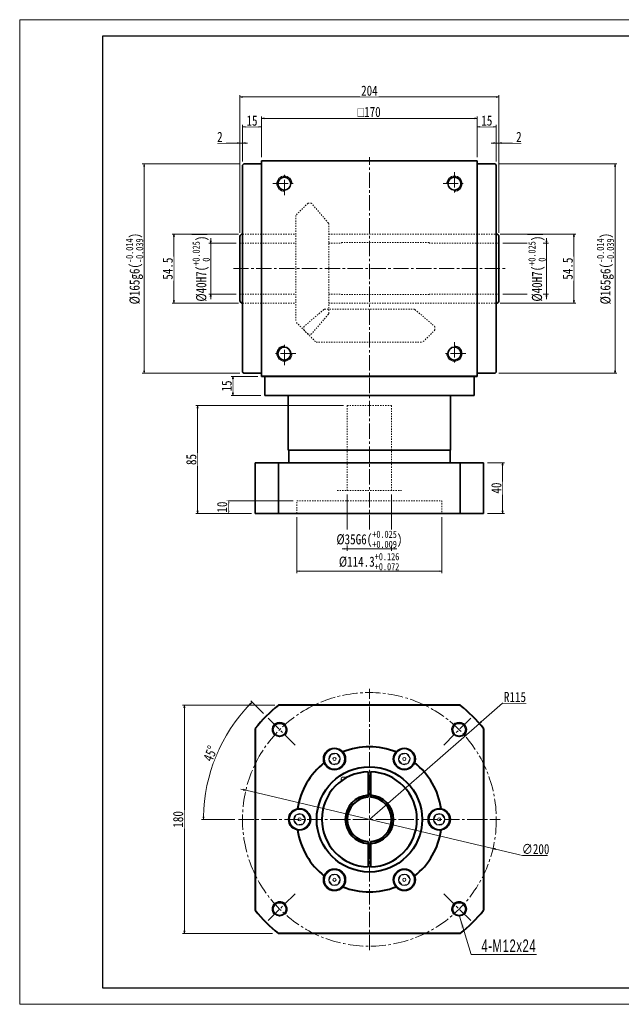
# Model space of a CAD drawing. Header units: millimetres. Extents: x 0 to 1156, y 0 to 776.
# Tile 1 of 4: x 0 to 474, y 0 to 776. Entities that reach past the tile are written whole.
import ezdxf

# ---------------------------------------------------------------- set-up
doc = ezdxf.new("R2010")
doc.units = ezdxf.units.MM
doc.linetypes.add('点画线', pattern=[18, 12, -2, 2, -2])
doc.linetypes.add('虚线', pattern=[2, 1, -1])
for name, color, linetype, lineweight in [('中心线层', 1, '点画线', 18), ('图框_外框线', 7, 'Continuous', 18), ('尺寸线层', 3, 'Continuous', 18), ('粗实线', 7, 'Continuous', 40), ('粗实线层', 7, 'Continuous', 35), ('细实线', 211, 'Continuous', 18), ('细实线层', 7, 'Continuous', 18), ('虚线层', 6, '虚线', 18)]:
    doc.layers.add(name, color=color, linetype=linetype, lineweight=lineweight)
doc.styles.add('宋体', font='txt', dxfattribs={"width": 0.8})
doc.styles.add('标准', font='txt', dxfattribs={"width": 0.667})
doc.dimstyles.new('A水平标注$0', dxfattribs={"dimtxt": 3.5, "dimasz": 2, "dimexe": 1.5, "dimexo": 3, "dimgap": 1.1, "dimtad": 1, "dimtoh": 1, "dimdec": 4, "dimdsep": 46, "dimtxsty": '宋体', "dimblk": 'OPEN', "dimcen": 3, "dimclrd": 3, "dimclre": 3, "dimclrt": 6, "dimadec": 0, "dimazin": 0, "dimtm": 1e-09, "dimtfac": 1, "dimtdec": 4, "dimtix": 1, "dimtmove": 0, "dimatfit": 3, "dimldrblk": 'OPEN', "dimfxl": 1, "dimtfill": 1, "dimtfillclr": 256, "dimlwd": 13, "dimlwe": 13, "dimarcsym": 0})

# ---------------------------------------------------------------- blocks, each defined once
blk = doc.blocks.new('*X145')
at = {"layer": '尺寸线层', "linetype": 'Continuous'}
blk.add_hatch(color=0, dxfattribs=at).paths.add_polyline_path([(-12.38, 30.25), (-8.33, 21.13), (-10.69, 20.42)], flags=0)
at = {"layer": '尺寸线层', "color": 0, "linetype": 'Continuous'}
blk.add_line((-12.38, 30.25), (-3.23, 0), dxfattribs=at)
at = {"layer": '尺寸线层', "color": 0}
for p, q in [((-3.23, 0), (0, 0)), ((0, 0), (48.25, 0)), ((0, 0), (0, 0))]:
    blk.add_line(p, q, dxfattribs=at)
at = {"layer": '尺寸线层', "color": 0, "insert": (4.95, 1.98), "char_height": 9.9, "width": 86.6009, "attachment_point": 7, "line_spacing_factor": 1.15057, "style": '标准'}
blk.add_mtext('\\T1.1;4-M12x24', dxfattribs=at)
blk = doc.blocks.new('_Open')
at = {"color": 0, "linetype": 'ByBlock', "lineweight": -2}
for p, q in [((-1, 0.17), (0, 0)), ((-1, -0.17), (0, 0)), ((0, 0), (-1, 0))]:
    blk.add_line(p, q, dxfattribs=at)
blk = doc.blocks.new('*D187')
at = {"layer": 'Defpoints', "color": 0}
for p in [(360.49, 698.46), (190.49, 665.01), (360.49, 665.01)]:
    blk.add_point(p, dxfattribs=at)
at = {"layer": '尺寸线层', "color": 3, "lineweight": 13}
for p, q in [((190.49, 668.01), (190.49, 699.96)), ((360.49, 668.01), (360.49, 699.96)), ((192.49, 698.46), (358.49, 698.46))]:
    blk.add_line(p, q, dxfattribs=at)
at = {"layer": '尺寸线层', "color": 3, "lineweight": 13, "xscale": 2, "yscale": 2, "zscale": 2, "rotation": 180}
blk.add_blockref('_Open', (190.49, 698.46), dxfattribs=at)
at = {"layer": '尺寸线层', "color": 3, "lineweight": 13, "xscale": 2, "yscale": 2, "zscale": 2}
blk.add_blockref('_Open', (360.49, 698.46), dxfattribs=at)
at = {"layer": '尺寸线层', "color": 6, "insert": (275.27, 703.5), "char_height": 8, "attachment_point": 5, "style": '宋体', "bg_fill": 3, "box_fill_scale": 1.1, "bg_fill_color": 257, "bg_fill_transparency": 0}
blk.add_mtext('{\\famgdt|b0|i0|c0|p0;o}{170}', dxfattribs=at)
blk = doc.blocks.new('*D188')
at = {"layer": 'Defpoints', "color": 0}
for p in [(175.49, 661.51), (190.49, 665.01)]:
    blk.add_point(p, dxfattribs=at)
at = {"layer": '尺寸线层', "color": 3, "lineweight": 13}
for p, q in [((175.49, 664.51), (175.49, 693.26)), ((188.49, 691.76), (177.49, 691.76)), ((190.49, 668.01), (190.49, 693.26))]:
    blk.add_line(p, q, dxfattribs=at)
at = {"layer": '尺寸线层', "color": 3, "lineweight": 13, "xscale": 2, "yscale": 2, "zscale": 2, "rotation": 180}
blk.add_blockref('_Open', (175.49, 691.76), dxfattribs=at)
at = {"layer": '尺寸线层', "color": 3, "lineweight": 13, "xscale": 2, "yscale": 2, "zscale": 2}
blk.add_blockref('_Open', (190.49, 691.76), dxfattribs=at)
at = {"layer": '尺寸线层', "color": 6, "insert": (182.99, 696.65), "char_height": 8, "attachment_point": 5, "style": '宋体', "bg_fill": 3, "box_fill_scale": 1.1, "bg_fill_color": 257, "bg_fill_transparency": 0}
blk.add_mtext('15', dxfattribs=at)
at = {"layer": 'Defpoints', "color": 0}
blk.add_point((175.49, 691.76), dxfattribs=at)
blk = doc.blocks.new('*D189')
at = {"layer": 'Defpoints', "color": 0}
for p in [(360.49, 665.01), (375.49, 661.51)]:
    blk.add_point(p, dxfattribs=at)
at = {"layer": '尺寸线层', "color": 3, "lineweight": 13}
for p, q in [((360.49, 668.01), (360.49, 693.26)), ((362.49, 691.76), (373.49, 691.76)), ((375.49, 664.51), (375.49, 693.26))]:
    blk.add_line(p, q, dxfattribs=at)
at = {"layer": '尺寸线层', "color": 3, "lineweight": 13, "xscale": 2, "yscale": 2, "zscale": 2, "rotation": 180}
blk.add_blockref('_Open', (360.49, 691.76), dxfattribs=at)
at = {"layer": '尺寸线层', "color": 3, "lineweight": 13, "xscale": 2, "yscale": 2, "zscale": 2}
blk.add_blockref('_Open', (375.49, 691.76), dxfattribs=at)
at = {"layer": '尺寸线层', "color": 6, "insert": (367.99, 696.65), "char_height": 8, "attachment_point": 5, "style": '宋体', "bg_fill": 3, "box_fill_scale": 1.1, "bg_fill_color": 257, "bg_fill_transparency": 0}
blk.add_mtext('15', dxfattribs=at)
at = {"layer": 'Defpoints', "color": 0}
blk.add_point((375.49, 691.76), dxfattribs=at)
blk = doc.blocks.new('*D190')
at = {"layer": 'Defpoints', "color": 0}
for p in [(173.49, 679.02), (175.49, 661.51), (173.49, 605.26)]:
    blk.add_point(p, dxfattribs=at)
at = {"layer": '尺寸线层', "color": 3, "lineweight": 13}
for p, q in [((155.93, 679.02), (160.47, 679.02)), ((160.47, 679.02), (171.49, 679.02)), ((173.49, 608.26), (173.49, 680.52)), ((175.49, 679.02), (173.49, 679.02)), ((175.49, 664.51), (175.49, 680.52)), ((177.49, 679.02), (179.49, 679.02))]:
    blk.add_line(p, q, dxfattribs=at)
at = {"layer": '尺寸线层', "color": 3, "lineweight": 13, "xscale": 2, "yscale": 2, "zscale": 2}
blk.add_blockref('_Open', (173.49, 679.02), dxfattribs=at)
at = {"layer": '尺寸线层', "color": 3, "lineweight": 13, "xscale": 2, "yscale": 2, "zscale": 2, "rotation": 180}
blk.add_blockref('_Open', (175.49, 679.02), dxfattribs=at)
at = {"layer": '尺寸线层', "color": 6, "insert": (157.7, 683.89), "char_height": 8, "attachment_point": 5, "style": '宋体', "bg_fill": 3, "box_fill_scale": 1.1, "bg_fill_color": 257, "bg_fill_transparency": 0}
blk.add_mtext('2', dxfattribs=at)
blk = doc.blocks.new('*D191')
at = {"layer": 'Defpoints', "color": 0}
for p in [(377.49, 679.02), (375.49, 661.51), (377.49, 605.26)]:
    blk.add_point(p, dxfattribs=at)
at = {"layer": '尺寸线层', "color": 3, "lineweight": 13}
for p, q in [((373.49, 679.02), (371.49, 679.02)), ((375.49, 664.51), (375.49, 680.52)), ((375.49, 679.02), (377.49, 679.02)), ((377.49, 608.26), (377.49, 680.52)), ((390.51, 679.02), (379.49, 679.02)), ((395.05, 679.02), (390.51, 679.02))]:
    blk.add_line(p, q, dxfattribs=at)
at = {"layer": '尺寸线层', "color": 3, "lineweight": 13, "xscale": 2, "yscale": 2, "zscale": 2}
blk.add_blockref('_Open', (375.49, 679.02), dxfattribs=at)
at = {"layer": '尺寸线层', "color": 3, "lineweight": 13, "xscale": 2, "yscale": 2, "zscale": 2, "rotation": 180}
blk.add_blockref('_Open', (377.49, 679.02), dxfattribs=at)
at = {"layer": '尺寸线层', "color": 6, "insert": (393.28, 683.89), "char_height": 8, "attachment_point": 5, "style": '宋体', "bg_fill": 3, "box_fill_scale": 1.1, "bg_fill_color": 257, "bg_fill_transparency": 0}
blk.add_mtext('2', dxfattribs=at)
blk = doc.blocks.new('*D192')
at = {"layer": 'Defpoints', "color": 0}
for p in [(173.49, 715.36), (173.49, 605.26), (377.49, 605.26)]:
    blk.add_point(p, dxfattribs=at)
at = {"layer": '尺寸线层', "color": 3, "lineweight": 13}
for p, q in [((173.49, 608.26), (173.49, 716.86)), ((375.49, 715.36), (175.49, 715.36)), ((377.49, 608.26), (377.49, 716.86))]:
    blk.add_line(p, q, dxfattribs=at)
at = {"layer": '尺寸线层', "color": 3, "lineweight": 13, "xscale": 2, "yscale": 2, "zscale": 2, "rotation": 180}
blk.add_blockref('_Open', (173.49, 715.36), dxfattribs=at)
at = {"layer": '尺寸线层', "color": 3, "lineweight": 13, "xscale": 2, "yscale": 2, "zscale": 2}
blk.add_blockref('_Open', (377.49, 715.36), dxfattribs=at)
at = {"layer": '尺寸线层', "color": 6, "insert": (275.49, 720.27), "char_height": 8, "attachment_point": 5, "style": '宋体', "bg_fill": 3, "box_fill_scale": 1.1, "bg_fill_color": 257, "bg_fill_transparency": 0}
blk.add_mtext('204', dxfattribs=at)
blk = doc.blocks.new('*D193')
at = {"layer": 'Defpoints', "color": 0}
for p in [(176.49, 662.51), (98.09, 497.51), (176.49, 497.51)]:
    blk.add_point(p, dxfattribs=at)
at = {"layer": '尺寸线层', "color": 3, "lineweight": 13}
for p, q in [((173.49, 662.51), (96.59, 662.51)), ((98.09, 660.51), (98.09, 499.51)), ((173.49, 497.51), (96.59, 497.51))]:
    blk.add_line(p, q, dxfattribs=at)
at = {"layer": '尺寸线层', "color": 3, "lineweight": 13, "xscale": 2, "yscale": 2, "zscale": 2}
for p, rotation in [((98.09, 662.51), 90), ((98.09, 497.51), 270)]:
    blk.add_blockref('_Open', p, dxfattribs=dict(at, rotation=rotation))
at = {"layer": '尺寸线层', "color": 6, "insert": (90.49, 580.01), "char_height": 8, "attachment_point": 5, "rotation": 90, "style": '宋体', "bg_fill": 3, "box_fill_scale": 1.1, "bg_fill_color": 257, "bg_fill_transparency": 0}
blk.add_mtext('\\A1;%%C165g6({\\H0.707107x;\\S-0.014^ -0.039;})', dxfattribs=at)
blk = doc.blocks.new('*D194')
at = {"layer": 'Defpoints', "color": 0}
for p in [(374.49, 662.51), (374.49, 497.51), (469.01, 497.51)]:
    blk.add_point(p, dxfattribs=at)
at = {"layer": '尺寸线层', "color": 3, "lineweight": 13}
for p, q in [((377.49, 662.51), (470.51, 662.51)), ((469.01, 660.51), (469.01, 499.51)), ((377.49, 497.51), (470.51, 497.51))]:
    blk.add_line(p, q, dxfattribs=at)
at = {"layer": '尺寸线层', "color": 3, "lineweight": 13, "xscale": 2, "yscale": 2, "zscale": 2}
for p, rotation in [((469.01, 662.51), 90), ((469.01, 497.51), 270)]:
    blk.add_blockref('_Open', p, dxfattribs=dict(at, rotation=rotation))
at = {"layer": '尺寸线层', "color": 6, "insert": (461.41, 580.01), "char_height": 8, "attachment_point": 5, "rotation": 90, "style": '宋体', "bg_fill": 3, "box_fill_scale": 1.1, "bg_fill_color": 257, "bg_fill_transparency": 0}
blk.add_mtext('\\A1;%%C165g6({\\H0.707107x;\\S-0.014^ -0.039;})', dxfattribs=at)
blk = doc.blocks.new('*D203')
at = {"layer": 'Defpoints', "color": 0}
for p in [(190.49, 495.01), (192.99, 480.01)]:
    blk.add_point(p, dxfattribs=at)
at = {"layer": '尺寸线层', "color": 3, "lineweight": 13}
for p, q in [((187.49, 495.01), (166.48, 495.01)), ((167.98, 493.01), (167.98, 482.01)), ((189.99, 480.01), (166.48, 480.01))]:
    blk.add_line(p, q, dxfattribs=at)
at = {"layer": '尺寸线层', "color": 3, "lineweight": 13, "xscale": 2, "yscale": 2, "zscale": 2}
for p, rotation in [((167.98, 495.01), 90), ((167.98, 480.01), 270)]:
    blk.add_blockref('_Open', p, dxfattribs=dict(at, rotation=rotation))
at = {"layer": '尺寸线层', "color": 6, "insert": (163.09, 487.51), "char_height": 8, "attachment_point": 5, "rotation": 90, "style": '宋体', "bg_fill": 3, "box_fill_scale": 1.1, "bg_fill_color": 257, "bg_fill_transparency": 0}
blk.add_mtext('15', dxfattribs=at)
at = {"layer": 'Defpoints', "color": 0}
blk.add_point((167.98, 480.01), dxfattribs=at)
blk = doc.blocks.new('*D204')
at = {"layer": 'Defpoints', "color": 0}
for p in [(173.49, 600.01), (173.49, 560.01)]:
    blk.add_point(p, dxfattribs=at)
at = {"layer": '尺寸线层', "color": 3, "lineweight": 13}
for p, q in [((170.49, 600.01), (148.95, 600.01)), ((150.45, 602.01), (150.45, 604.01)), ((150.45, 600.01), (150.45, 560.01)), ((170.49, 560.01), (148.95, 560.01)), ((150.45, 558.01), (150.45, 556.01))]:
    blk.add_line(p, q, dxfattribs=at)
at = {"layer": '尺寸线层', "color": 3, "lineweight": 13, "xscale": 2, "yscale": 2, "zscale": 2}
for p, rotation in [((150.45, 600.01), 270), ((150.45, 560.01), 90)]:
    blk.add_blockref('_Open', p, dxfattribs=dict(at, rotation=rotation))
at = {"layer": '尺寸线层', "color": 6, "insert": (142.97, 580.01), "char_height": 8, "attachment_point": 5, "rotation": 90, "style": '宋体', "bg_fill": 3, "box_fill_scale": 1.1, "bg_fill_color": 257, "bg_fill_transparency": 0}
blk.add_mtext('\\A1;%%C40H7({\\H0.707107x;\\S+0.025^  0;})', dxfattribs=at)
at = {"layer": 'Defpoints', "color": 0}
blk.add_point((150.45, 560.01), dxfattribs=at)
blk = doc.blocks.new('*D205')
at = {"layer": 'Defpoints', "color": 0}
for p in [(175.49, 607.26), (121.48, 552.76), (175.49, 552.76)]:
    blk.add_point(p, dxfattribs=at)
at = {"layer": '尺寸线层', "color": 3, "lineweight": 13}
for p, q in [((172.49, 607.26), (119.98, 607.26)), ((121.48, 605.26), (121.48, 554.76)), ((172.49, 552.76), (119.98, 552.76))]:
    blk.add_line(p, q, dxfattribs=at)
at = {"layer": '尺寸线层', "color": 3, "lineweight": 13, "xscale": 2, "yscale": 2, "zscale": 2}
for p, rotation in [((121.48, 607.26), 90), ((121.48, 552.76), 270)]:
    blk.add_blockref('_Open', p, dxfattribs=dict(at, rotation=rotation))
at = {"layer": '尺寸线层', "color": 6, "insert": (116.62, 580.01), "char_height": 8, "attachment_point": 5, "rotation": 90, "style": '宋体', "bg_fill": 3, "box_fill_scale": 1.1, "bg_fill_color": 257, "bg_fill_transparency": 0}
blk.add_mtext('54.5', dxfattribs=at)
blk = doc.blocks.new('*D206')
at = {"layer": 'Defpoints', "color": 0}
for p in [(377.49, 600.01), (377.49, 560.01)]:
    blk.add_point(p, dxfattribs=at)
at = {"layer": '尺寸线层', "color": 3, "lineweight": 13}
for p, q in [((380.49, 600.01), (416.46, 600.01)), ((414.96, 602.01), (414.96, 604.01)), ((414.96, 600.01), (414.96, 560.01)), ((380.49, 560.01), (416.46, 560.01)), ((414.96, 558.01), (414.96, 556.01))]:
    blk.add_line(p, q, dxfattribs=at)
at = {"layer": '尺寸线层', "color": 3, "lineweight": 13, "xscale": 2, "yscale": 2, "zscale": 2}
for p, rotation in [((414.96, 600.01), 270), ((414.96, 560.01), 90)]:
    blk.add_blockref('_Open', p, dxfattribs=dict(at, rotation=rotation))
at = {"layer": '尺寸线层', "color": 6, "insert": (407.49, 580.01), "char_height": 8, "attachment_point": 5, "rotation": 90, "style": '宋体', "bg_fill": 3, "box_fill_scale": 1.1, "bg_fill_color": 257, "bg_fill_transparency": 0}
blk.add_mtext('\\A1;%%C40H7({\\H0.707107x;\\S+0.025^  0;})', dxfattribs=at)
at = {"layer": 'Defpoints', "color": 0}
blk.add_point((414.96, 560.01), dxfattribs=at)
blk = doc.blocks.new('*D207')
at = {"layer": 'Defpoints', "color": 0}
for p in [(375.49, 607.26), (375.49, 552.76), (436.63, 552.76)]:
    blk.add_point(p, dxfattribs=at)
at = {"layer": '尺寸线层', "color": 3, "lineweight": 13}
for p, q in [((378.49, 607.26), (438.13, 607.26)), ((436.63, 605.26), (436.63, 554.76)), ((378.49, 552.76), (438.13, 552.76))]:
    blk.add_line(p, q, dxfattribs=at)
at = {"layer": '尺寸线层', "color": 3, "lineweight": 13, "xscale": 2, "yscale": 2, "zscale": 2}
for p, rotation in [((436.63, 607.26), 90), ((436.63, 552.76), 270)]:
    blk.add_blockref('_Open', p, dxfattribs=dict(at, rotation=rotation))
at = {"layer": '尺寸线层', "color": 6, "insert": (431.76, 580.01), "char_height": 8, "attachment_point": 5, "rotation": 90, "style": '宋体', "bg_fill": 3, "box_fill_scale": 1.1, "bg_fill_color": 257, "bg_fill_transparency": 0}
blk.add_mtext('54.5', dxfattribs=at)
blk = doc.blocks.new('*D208')
at = {"layer": 'Defpoints', "color": 0}
for p in [(257.99, 405.01), (292.99, 405.01)]:
    blk.add_point(p, dxfattribs=at)
at = {"layer": '尺寸线层', "color": 3, "lineweight": 13}
for p, q in [((257.99, 402.01), (257.99, 357.65)), ((292.99, 402.01), (292.99, 357.65)), ((255.99, 359.15), (253.99, 359.15)), ((257.99, 359.15), (292.99, 359.15)), ((294.99, 359.15), (296.99, 359.15))]:
    blk.add_line(p, q, dxfattribs=at)
at = {"layer": '尺寸线层', "color": 3, "lineweight": 13, "xscale": 2, "yscale": 2, "zscale": 2}
blk.add_blockref('_Open', (257.99, 359.15), dxfattribs=at)
at = {"layer": '尺寸线层', "color": 3, "lineweight": 13, "xscale": 2, "yscale": 2, "zscale": 2, "rotation": 180}
blk.add_blockref('_Open', (292.99, 359.15), dxfattribs=at)
at = {"layer": '尺寸线层', "color": 6, "insert": (275.49, 366.63), "char_height": 8, "attachment_point": 5, "style": '宋体', "bg_fill": 3, "box_fill_scale": 1.1, "bg_fill_color": 257, "bg_fill_transparency": 0}
blk.add_mtext('\\A1;%%C35G6({\\H0.707107x;\\S+0.025^ +0.009;})', dxfattribs=at)
at = {"layer": 'Defpoints', "color": 0}
blk.add_point((292.99, 359.15), dxfattribs=at)
blk = doc.blocks.new('*D209')
at = {"layer": 'Defpoints', "color": 0}
for p in [(218.34, 387.01), (332.64, 387.01), (332.64, 341.5)]:
    blk.add_point(p, dxfattribs=at)
at = {"layer": '尺寸线层', "color": 3, "lineweight": 13}
for p, q in [((218.34, 384.01), (218.34, 340)), ((332.64, 384.01), (332.64, 340)), ((220.34, 341.5), (330.64, 341.5))]:
    blk.add_line(p, q, dxfattribs=at)
at = {"layer": '尺寸线层', "color": 3, "lineweight": 13, "xscale": 2, "yscale": 2, "zscale": 2, "rotation": 180}
blk.add_blockref('_Open', (218.34, 341.5), dxfattribs=at)
at = {"layer": '尺寸线层', "color": 3, "lineweight": 13, "xscale": 2, "yscale": 2, "zscale": 2}
blk.add_blockref('_Open', (332.64, 341.5), dxfattribs=at)
at = {"layer": '尺寸线层', "color": 6, "insert": (275.27, 348.98), "char_height": 8, "attachment_point": 5, "style": '宋体', "bg_fill": 3, "box_fill_scale": 1.1, "bg_fill_color": 257, "bg_fill_transparency": 0}
blk.add_mtext('\\A1;%%C114.3{\\H0.707107x;\\S+0.126^ +0.072;}', dxfattribs=at)
blk = doc.blocks.new('*D210')
at = {"layer": 'Defpoints', "color": 0}
for p in [(218.34, 397.01), (185.49, 387.01)]:
    blk.add_point(p, dxfattribs=at)
at = {"layer": '尺寸线层', "color": 3, "lineweight": 13}
for p, q in [((215.34, 397.01), (162.91, 397.01)), ((164.41, 389.01), (164.41, 395.01)), ((182.49, 387.01), (162.91, 387.01))]:
    blk.add_line(p, q, dxfattribs=at)
at = {"layer": '尺寸线层', "color": 3, "lineweight": 13, "xscale": 2, "yscale": 2, "zscale": 2}
for p, rotation in [((164.41, 397.01), 90), ((164.41, 387.01), 270)]:
    blk.add_blockref('_Open', p, dxfattribs=dict(at, rotation=rotation))
at = {"layer": '尺寸线层', "color": 6, "insert": (159.5, 392.01), "char_height": 8, "attachment_point": 5, "rotation": 90, "style": '宋体', "bg_fill": 3, "box_fill_scale": 1.1, "bg_fill_color": 257, "bg_fill_transparency": 0}
blk.add_mtext('10', dxfattribs=at)
at = {"layer": 'Defpoints', "color": 0}
blk.add_point((164.41, 397.01), dxfattribs=at)
blk = doc.blocks.new('*D211')
at = {"layer": 'Defpoints', "color": 0}
for p in [(140.14, 472.01), (257.99, 472.01), (185.49, 387.01)]:
    blk.add_point(p, dxfattribs=at)
at = {"layer": '尺寸线层', "color": 3, "lineweight": 13}
for p, q in [((254.99, 472.01), (138.64, 472.01)), ((140.14, 389.01), (140.14, 470.01)), ((182.49, 387.01), (138.64, 387.01))]:
    blk.add_line(p, q, dxfattribs=at)
at = {"layer": '尺寸线层', "color": 3, "lineweight": 13, "xscale": 2, "yscale": 2, "zscale": 2}
for p, rotation in [((140.14, 472.01), 90), ((140.14, 387.01), 270)]:
    blk.add_blockref('_Open', p, dxfattribs=dict(at, rotation=rotation))
at = {"layer": '尺寸线层', "color": 6, "insert": (135.23, 429.51), "char_height": 8, "attachment_point": 5, "rotation": 90, "style": '宋体', "bg_fill": 3, "box_fill_scale": 1.1, "bg_fill_color": 257, "bg_fill_transparency": 0}
blk.add_mtext('85', dxfattribs=at)
blk = doc.blocks.new('*D212')
at = {"layer": 'Defpoints', "color": 0}
for p in [(203.9, 235.8), (129.74, 55.8), (202.07, 55.8)]:
    blk.add_point(p, dxfattribs=at)
at = {"layer": '尺寸线层', "color": 3, "lineweight": 13}
for p, q in [((200.9, 235.8), (128.24, 235.8)), ((129.74, 233.8), (129.74, 57.8)), ((199.07, 55.8), (128.24, 55.8))]:
    blk.add_line(p, q, dxfattribs=at)
at = {"layer": '尺寸线层', "color": 3, "lineweight": 13, "xscale": 2, "yscale": 2, "zscale": 2}
for p, rotation in [((129.74, 235.8), 90), ((129.74, 55.8), 270)]:
    blk.add_blockref('_Open', p, dxfattribs=dict(at, rotation=rotation))
at = {"layer": '尺寸线层', "color": 6, "insert": (124.83, 145.8), "char_height": 8, "attachment_point": 5, "rotation": 90, "style": '宋体', "bg_fill": 3, "box_fill_scale": 1.1, "bg_fill_color": 257, "bg_fill_transparency": 0}
blk.add_mtext('180', dxfattribs=at)
blk = doc.blocks.new('*D213')
at = {"layer": 'Defpoints', "color": 0}
for p in [(194.17, 227.12), (215.6, 205.69), (172.49, 145.8), (378.49, 145.8)]:
    blk.add_point(p, dxfattribs=at)
at = {"layer": '尺寸线层', "color": 3, "lineweight": 13}
for p, q in [((192.05, 229.24), (181.98, 239.31)), ((169.49, 145.8), (143.24, 145.8))]:
    blk.add_line(p, q, dxfattribs=at)
blk.add_arc((275.49, 145.8), 130.75, 135.87643, 179.12357, dxfattribs=at)
at = {"layer": '尺寸线层', "color": 3, "lineweight": 13, "xscale": 2, "yscale": 2, "zscale": 2}
for p, rotation in [((183.04, 238.25), 45.43821443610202), ((144.74, 145.8), 269.5617850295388)]:
    blk.add_blockref('_Open', p, dxfattribs=dict(at, rotation=rotation))
at = {"layer": '尺寸线层', "color": 6, "insert": (150.2, 197.7), "char_height": 8, "attachment_point": 5, "rotation": 67.5, "style": '宋体', "bg_fill": 3, "box_fill_scale": 1.1, "bg_fill_color": 257, "bg_fill_transparency": 0}
blk.add_mtext('45%%d', dxfattribs=at)
at = {"layer": 'Defpoints', "color": 0}
blk.add_point((154.69, 195.83), dxfattribs=at)
blk = doc.blocks.new('*D214')
at = {"layer": 'Defpoints', "color": 0}
for p in [(178.15, 168.72), (372.83, 122.88)]:
    blk.add_point(p, dxfattribs=at)
at = {"layer": '尺寸线层', "color": 3, "lineweight": 13}
for p, q in [((176.2, 169.18), (174.26, 169.63)), ((178.15, 168.72), (372.83, 122.88)), ((396.01, 117.42), (374.77, 122.42)), ((415.86, 117.42), (396.01, 117.42))]:
    blk.add_line(p, q, dxfattribs=at)
at = {"layer": '尺寸线层', "color": 3, "lineweight": 13, "xscale": 2, "yscale": 2, "zscale": 2}
for p, rotation in [((178.15, 168.72), 346.7506677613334), ((372.83, 122.88), 166.7506677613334)]:
    blk.add_blockref('_Open', p, dxfattribs=dict(at, rotation=rotation))
at = {"layer": '尺寸线层', "color": 6, "insert": (406.43, 122.33), "char_height": 8, "attachment_point": 5, "style": '宋体', "bg_fill": 3, "box_fill_scale": 1.1, "bg_fill_color": 257, "bg_fill_transparency": 0}
blk.add_mtext('∅200', dxfattribs=at)
blk = doc.blocks.new('*D215')
at = {"layer": 'Defpoints', "color": 0}
for p in [(362.16, 221.39), (275.49, 145.8)]:
    blk.add_point(p, dxfattribs=at)
at = {"layer": '尺寸线层', "color": 3, "lineweight": 13}
for p, q in [((380.46, 237.35), (363.67, 222.7)), ((398.91, 237.35), (380.46, 237.35)), ((275.49, 145.8), (362.16, 221.39))]:
    blk.add_line(p, q, dxfattribs=at)
at = {"layer": '尺寸线层', "color": 3, "lineweight": 13, "xscale": 2, "yscale": 2, "zscale": 2, "rotation": 221.092961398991}
blk.add_blockref('_Open', (362.16, 221.39), dxfattribs=at)
at = {"layer": '尺寸线层', "color": 6, "insert": (390.18, 242.23), "char_height": 8, "attachment_point": 5, "style": '宋体', "bg_fill": 3, "box_fill_scale": 1.1, "bg_fill_color": 257, "bg_fill_transparency": 0}
blk.add_mtext('R115', dxfattribs=at)
blk = doc.blocks.new('*D216')
at = {"layer": 'Defpoints', "color": 0}
for p in [(365.49, 427.01), (380.46, 427.01), (365.49, 387.01)]:
    blk.add_point(p, dxfattribs=at)
at = {"layer": '尺寸线层', "color": 3, "lineweight": 13}
for p, q in [((368.49, 427.01), (381.96, 427.01)), ((380.46, 389.01), (380.46, 425.01)), ((368.49, 387.01), (381.96, 387.01))]:
    blk.add_line(p, q, dxfattribs=at)
at = {"layer": '尺寸线层', "color": 3, "lineweight": 13, "xscale": 2, "yscale": 2, "zscale": 2}
for p, rotation in [((380.46, 427.01), 90), ((380.46, 387.01), 270)]:
    blk.add_blockref('_Open', p, dxfattribs=dict(at, rotation=rotation))
at = {"layer": '尺寸线层', "color": 6, "insert": (375.55, 407.01), "char_height": 8, "attachment_point": 5, "rotation": 90, "style": '宋体', "bg_fill": 3, "box_fill_scale": 1.1, "bg_fill_color": 257, "bg_fill_transparency": 0}
blk.add_mtext('40', dxfattribs=at)

msp = doc.modelspace()

# ---------------------------------------------------------------- linework, layer by layer
at = {"color": 6, "linetype": '虚线', "lineweight": 18}
for p, q in [((227.13952, 631.659), (217.48952, 622.009)), ((227.13952, 631.659), (229.26447, 631.659)), ((243.23803, 615.92884), (230.02298, 631.31066)), ((217.48952, 622.009), (217.48952, 538.009)), ((243.47952, 544.74082), (243.47952, 615.27718)), ((243.47952, 600.009), (253.48952, 600.009)), ((253.48952, 600.509), (322.48952, 600.509)), ((253.48952, 600.509), (253.48952, 600.009)), ((322.48952, 600.509), (322.48952, 600.009)), ((243.47952, 560.009), (253.48952, 560.009)), ((253.48952, 559.509), (253.48952, 560.009)), ((253.48952, 559.509), (322.48952, 559.509)), ((322.48952, 559.509), (322.48952, 560.009)), ((239.56967, 547.75751), (224.18786, 534.54246)), ((243.23803, 544.08915), (230.02298, 528.70734)), ((240.22133, 547.999), (310.7577, 547.999)), ((311.40936, 547.75751), (326.79118, 534.54246)), ((227.13952, 528.359), (217.48952, 538.009)), ((223.83952, 531.659), (223.83952, 533.78396)), ((223.83952, 531.659), (233.48952, 522.009)), ((227.13952, 528.359), (229.26447, 528.359)), ((327.13952, 531.659), (317.48952, 522.009)), ((327.13952, 531.659), (327.13952, 533.78396)), ((233.48952, 522.009), (317.48952, 522.009))]:
    msp.add_line(p, q, dxfattribs=at)
for centre, start, end in [((229.26447, 630.659), 40.667, 90), ((242.47952, 615.27718), 0, 40.667), ((240.22133, 546.999), 90, 130.667), ((242.47952, 544.74082), 319.333, 0), ((310.7577, 546.999), 49.333, 90), ((224.83952, 533.78396), 130.667, 180), ((229.26447, 529.359), 270, 319.333), ((326.13952, 533.78396), 0, 49.333)]:
    msp.add_arc(centre, 1, start, end, dxfattribs=at)
at = {"layer": '中心线层'}
for p, q in [((275.48952, 373.81678), (275.48952, 668.009)), ((208.48952, 638.009), (208.48952, 656.009)), ((342.48952, 656.009), (342.48952, 638.009)), ((199.48952, 647.009), (217.48952, 647.009)), ((333.48952, 647.009), (351.48952, 647.009)), ((168.36468, 580.009), (382.61436, 580.009)), ((208.48952, 504.009), (208.48952, 522.009)), ((342.48952, 522.009), (342.48952, 504.009)), ((217.48952, 513.009), (199.48952, 513.009)), ((351.48952, 513.009), (333.48952, 513.009)), ((216.91361, 87.22293), (194.17224, 64.48155)), ((334.06542, 87.22293), (356.8068, 64.48155))]:
    msp.add_line(p, q, dxfattribs=at)
at = {"layer": '图框_外框线', "color": 3}
msp.add_lwpolyline([(0, 0), (1097.76949, 0), (1097.76949, 776.27985), (0, 776.27985)], close=True, dxfattribs=at)
at = {"layer": '图框_外框线', "color": 3, "lineweight": 25}
msp.add_lwpolyline([(65.34342, 13.06868), (1084.7008, 13.06868), (1084.7008, 763.21117), (65.34342, 763.21117)], close=True, dxfattribs=at)
at = {"layer": '粗实线', "lineweight": 40}
for p, q in [((360.48952, 495.009), (190.48952, 495.009)), ((340.48952, 495.009), (210.48908, 495.009))]:
    msp.add_line(p, q, dxfattribs=at)
at = {"layer": '粗实线', "color": 0, "lineweight": 40}
for p, q in [((347.07862, 235.79883), (203.90041, 235.79883)), ((185.48952, 217.38794), (185.48952, 74.20973)), ((365.48952, 217.38794), (365.48952, 74.20973)), ((274.48952, 183.2855), (274.48952, 163.27024)), ((276.48952, 183.2855), (276.48952, 163.27024)), ((274.48952, 128.32743), (274.48952, 108.31217)), ((276.48952, 128.32743), (276.48952, 108.31217))]:
    msp.add_line(p, q, dxfattribs=at)
at = {"layer": '粗实线', "color": 0}
msp.add_line((347.07862, 55.79883), (203.90041, 55.79883), dxfattribs=at)
at = {"layer": '粗实线', "color": 0, "lineweight": 40}
for centre, radius in [((204.77884, 216.50951), 5.25), ((346.2002, 216.50951), 5.25), ((247.98952, 193.43023), 8.5), ((302.98952, 193.43023), 8.5), ((275.48952, 145.79883), 41.5), ((220.48952, 145.79883), 8.5), ((330.48952, 145.79883), 8.5), ((247.98952, 98.16744), 8.5), ((302.98952, 98.16744), 8.5), ((204.77884, 75.08816), 5.25), ((346.2002, 75.08816), 5.25)]:
    msp.add_circle(centre, radius, dxfattribs=at)
for radius, start, end in [(115, 128.49995041, 141.50004959), (115, 38.49995041, 51.50004959), (57.15, 68.41172249, 111.58827751), (57.15, 128.41172249, 171.58827751), (57.15, 8.41172249, 51.58827751), (37.5, 91.52806859, 268.47193141), (37.5, 271.52806859, 88.47193141), (19, 93.01696131, 266.98303869), (17.5, 93.27582896, 266.72417104), (19, 273.01696131, 86.98303869), (17.5, 273.27582896, 86.72417104), (57.15, 188.41172249, 231.58827751), (57.15, 308.41172249, 351.58827751), (57.15, 248.41172249, 291.58827751)]:
    msp.add_arc((275.48952, 145.79883), radius, start, end, dxfattribs=at)
at = {"layer": '粗实线', "color": 0}
for start, end in [(218.49995041, 231.50004959), (308.49995041, 321.50004959)]:
    msp.add_arc((275.48952, 145.79883), 115, start, end, dxfattribs=at)
at = {"layer": '粗实线层'}
for p, q in [((176.48952, 662.509), (175.48952, 661.509)), ((175.48952, 661.509), (175.48952, 498.509)), ((190.48952, 662.509), (176.48952, 662.509)), ((190.48952, 495.009), (190.48952, 665.009)), ((190.48952, 665.009), (360.48952, 665.009)), ((360.48952, 495.009), (360.48952, 665.009)), ((360.48952, 662.509), (374.48952, 662.509)), ((374.48952, 662.509), (375.48952, 661.509)), ((375.48952, 661.509), (375.48952, 498.509)), ((173.48952, 605.259), (173.48952, 554.759)), ((175.48952, 498.509), (176.48952, 497.509)), ((190.48952, 497.509), (176.48952, 497.509)), ((360.48952, 497.509), (374.48952, 497.509)), ((375.48952, 498.509), (374.48952, 497.509)), ((192.98952, 495.009), (192.98952, 480.009)), ((357.98952, 495.009), (357.98952, 480.009)), ((192.98952, 480.009), (357.98952, 480.009)), ((339.48952, 437.009), (339.48952, 480.009)), ((211.48952, 437.009), (339.48952, 437.009)), ((211.98952, 427.009), (211.98952, 437.009)), ((338.98952, 427.009), (338.98952, 437.009)), ((185.48952, 427.009), (365.48952, 427.009)), ((185.48952, 427.009), (185.48952, 387.009)), ((347.07862, 387.009), (347.07862, 427.009)), ((365.48952, 387.009), (365.48952, 427.009)), ((185.48952, 387.009), (365.48952, 387.009))]:
    msp.add_line(p, q, dxfattribs=at)
for centre in [(208.48952, 647.009), (342.48952, 647.009), (208.48952, 513.009), (342.48952, 513.009)]:
    msp.add_circle(centre, 5.1, dxfattribs=at)
at = {"layer": '粗实线层', "lineweight": 18}
for centre, start, end in [((208.48952, 647.009), 0, 270), ((342.48952, 647.009), 270, 180), ((208.48952, 513.009), 90, 360), ((342.48952, 513.009), 180, 90)]:
    msp.add_arc(centre, 6, start, end, dxfattribs=at)
at = {"layer": '粗实线层'}
for centre, start, end in [((175.48952, 605.259), 89.99999998, 180), ((375.48952, 605.259), 0, 90.00000002), ((175.48952, 554.759), 180, 270), ((375.48952, 554.759), 270, 0)]:
    msp.add_arc(centre, 2, start, end, dxfattribs=at)
at = {"layer": '细实线', "color": 0}
for points in [[(249.76377, 197.61012), (245.25676, 197.05672), (243.4825, 192.87684), (246.21526, 189.25035), (250.72228, 189.80374), (252.49653, 193.98362)], [(307.49653, 193.98362), (304.76377, 197.61012), (300.25676, 197.05672), (298.4825, 192.87684), (301.21526, 189.25035), (305.72228, 189.80374)], [(217.75676, 149.42533), (215.9825, 145.24544), (218.71526, 141.61895), (223.22228, 142.17234), (224.99653, 146.35223), (222.26377, 149.97872)], [(333.22228, 142.17234), (334.99653, 146.35223), (332.26377, 149.97872), (327.75676, 149.42533), (325.9825, 145.24544), (328.71526, 141.61895)], [(243.4825, 97.61405), (246.21526, 93.98755), (250.72228, 94.54095), (252.49653, 98.72083), (249.76377, 102.34732), (245.25676, 101.79393)], [(301.21526, 93.98755), (305.72228, 94.54095), (307.49653, 98.72083), (304.76377, 102.34732), (300.25676, 101.79393), (298.4825, 97.61405)]]:
    msp.add_lwpolyline(points, close=True, dxfattribs=at)
for centre, radius in [((247.98952, 193.43023), 7.865), ((247.98952, 193.43023), 4.54086), ((247.98952, 193.43023), 1.2584), ((302.98952, 193.43023), 7.865), ((302.98952, 193.43023), 4.54086), ((302.98952, 193.43023), 1.2584), ((220.48952, 145.79883), 7.865), ((220.48952, 145.79883), 4.54086), ((330.48952, 145.79883), 7.865), ((330.48952, 145.79883), 4.54086), ((220.48952, 145.79883), 1.2584), ((330.48952, 145.79883), 1.2584), ((247.98952, 98.16744), 7.865), ((247.98952, 98.16744), 4.54086), ((302.98952, 98.16744), 7.865), ((302.98952, 98.16744), 4.54086), ((247.98952, 98.16744), 1.2584), ((302.98952, 98.16744), 1.2584)]:
    msp.add_circle(centre, radius, dxfattribs=at)
for centre, start, end in [((204.77884, 216.50951), 315, 226.71913132), ((346.2002, 216.50951), 313.28086868, 225), ((204.77884, 75.08816), 316.71913132, 225), ((346.2002, 75.08816), 315, 223.28086868)]:
    msp.add_arc(centre, 6, start, end, dxfattribs=at)
at = {"layer": '细实线层', "color": 0}
for p, q in [((254.3943, 178.98923), (257.85705, 178.98923)), ((257.85705, 178.89485), (257.85705, 178.98923)), ((253.24005, 175.98511), (253.24005, 177.83498)), ((253.24005, 177.04311), (254.75199, 177.04311)), ((253.24005, 177.01112), (254.70387, 177.01112)), ((253.24005, 176.64311), (254.16159, 176.64311))]:
    msp.add_line(p, q, dxfattribs=at)
msp.add_arc((254.3943, 177.83498), 1.15425, 90, 180, dxfattribs=at)
at = {"layer": '虚线层'}
for p, q in [((257.98952, 405.009), (257.98952, 472.009)), ((257.98952, 472.009), (292.98952, 472.009)), ((292.98952, 472.009), (292.98952, 405.009)), ((250.07591, 405.009), (300.90313, 405.009)), ((218.33952, 387.009), (218.33952, 397.009)), ((218.33952, 397.009), (332.63952, 397.009)), ((332.63952, 397.009), (332.63952, 387.009))]:
    msp.add_line(p, q, dxfattribs=at)

# ---------------------------------------------------------------- block references
at = {"layer": '尺寸线层'}
msp.add_blockref('*X145', (358.79204, 39.22636), dxfattribs=at)

# ---------------------------------------------------------------- next in the draw order: dimensions: what is measured, and where the dimension line sits
dim = msp.add_linear_dim(base=(360.48952, 698.46239), p1=(190.48952, 665.009), p2=(360.48952, 665.009), text='{\\famgdt|b0|i0|c0|p0;o}{<>}', dimstyle='A水平标注$0', override={"dimtxt": 8, "dimgap": 1, "dimtad": 1, "dimdec": 4, "dimlfac": 1, "dimpost": '<>', "dimblk": 'Open', "dimse1": 0, "dimse2": 0, "dimsd1": 0, "dimsd2": 0, "dimtofl": 1, "dimtvp": 0.1, "dimtfill": 1, "dimtfillclr": 256}, dxfattribs=at)
dim.commit()
dim.dimension.update_dxf_attribs({"geometry": '*D187', "text_midpoint": (275.26648, 698.46239), "dimtype": 160})
for base, p1, p2, angle, picture, middle in [((380.45741, 427.009), (365.48952, 387.009), (365.48952, 427.009), 90, '*D216', (375.54679, 407.009)), ((129.74385, 55.79883), (203.90041, 235.79884), (202.07469, 55.79883), 270, '*D212', (124.83323, 145.79884))]:
    dim = msp.add_linear_dim(base=base, p1=p1, p2=p2, angle=angle, dimstyle='A水平标注$0', override={"dimtxt": 8, "dimgap": 1, "dimblk": 'Open', "dimtfill": 1, "dimtfillclr": 256}, dxfattribs=at)
    dim.commit()
    dim.dimension.update_dxf_attribs({"geometry": picture, "text_midpoint": middle})
dim = msp.add_linear_dim(base=(292.98952, 359.15341), p1=(257.98952, 405.009), p2=(292.98952, 405.009), text='\\A1;%%C35G6({\\H0.707107x;\\S+0.025^ +0.009;})', dimstyle='A水平标注$0', override={"dimtxt": 8, "dimgap": 1, "dimblk": 'Open', "dimtfill": 1, "dimtfillclr": 256}, dxfattribs=at)
dim.commit()
dim.dimension.update_dxf_attribs({"geometry": '*D208', "text_midpoint": (275.48952, 366.62667)})

# ---------------------------------------------------------------- next in the draw order: dimensions: what is measured, and where the dimension line sits
for base, p1, p2, picture, middle in [((175.48952, 691.76053), (190.48952, 665.009), (175.48952, 661.509), '*D188', (182.98952, 696.64879)), ((375.48952, 691.76053), (360.48952, 665.009), (375.48952, 661.509), '*D189', (367.98952, 696.64879))]:
    dim = msp.add_linear_dim(base=base, p1=p1, p2=p2, dimstyle='A水平标注$0', override={"dimtxt": 8, "dimgap": 1, "dimblk": 'Open', "dimtfill": 1, "dimtfillclr": 256}, dxfattribs=at)
    dim.commit()
    dim.dimension.update_dxf_attribs({"geometry": picture, "text_midpoint": middle})
dim = msp.add_linear_dim(base=(332.63952, 341.50388), p1=(218.33952, 387.009), p2=(332.63952, 387.009), text='\\A1;%%C114.3{\\H0.707107x;\\S+0.126^ +0.072;}', dimstyle='A水平标注$0', override={"dimtxt": 8, "dimgap": 1, "dimblk": 'Open', "dimtfill": 1, "dimtfillclr": 256}, dxfattribs=at)
dim.commit()
dim.dimension.update_dxf_attribs({"geometry": '*D209', "text_midpoint": (275.26648, 341.50388), "dimtype": 160})
dim = msp.add_angular_dim_2l(base=(154.69284, 195.83446), line1=((194.17224, 227.11612), (215.59693, 205.69142)), line2=((172.48952, 145.79883), (378.48952, 145.79883)), dimstyle='A水平标注$0', override={"dimtxt": 8, "dimgap": 1, "dimblk": 'Open', "dimtfill": 1, "dimtfillclr": 256}, dxfattribs=at)
dim.commit()
dim.dimension.update_dxf_attribs({"geometry": '*D213', "text_midpoint": (150.19731, 197.69657)})

# ---------------------------------------------------------------- next in the draw order: linework, layer by layer
at = {"layer": '中心线层'}
for p, q in [((216.91361, 204.37474), (194.17224, 227.11611)), ((334.06542, 204.37474), (356.8068, 227.11611))]:
    msp.add_line(p, q, dxfattribs=at)

# ---------------------------------------------------------------- next in the draw order: dimensions: what is measured, and where the dimension line sits
at = {"layer": '尺寸线层'}
for base, p1, p2, picture, middle in [((173.48952, 679.01939), (175.48952, 661.509), (173.48952, 605.259), '*D190', (157.70346, 679.01939)), ((377.48952, 679.01939), (375.48952, 661.509), (377.48952, 605.259), '*D191', (393.27557, 679.01939))]:
    dim = msp.add_linear_dim(base=base, p1=p1, p2=p2, dimstyle='A水平标注$0', override={"dimtxt": 8, "dimgap": 1, "dimblk": 'Open', "dimtfill": 1, "dimtfillclr": 256}, dxfattribs=at)
    dim.commit()
    dim.dimension.update_dxf_attribs({"geometry": picture, "text_midpoint": middle, "dimtype": 160})
dim = msp.add_linear_dim(base=(164.40751, 397.009), p1=(185.48952, 387.009), p2=(218.33952, 397.009), angle=90, dimstyle='A水平标注$0', override={"dimtxt": 8, "dimgap": 1, "dimblk": 'Open', "dimtfill": 1, "dimtfillclr": 256}, dxfattribs=at)
dim.commit()
dim.dimension.update_dxf_attribs({"geometry": '*D210', "text_midpoint": (159.4969, 392.009)})
dim = msp.add_diameter_dim_2p(p1=(178.15132, 168.71774), p2=(372.82771, 122.87993), dimstyle='A水平标注$0', override={"dimtxt": 8, "dimgap": 1, "dimblk": 'Open', "dimtfill": 1, "dimtfillclr": 256}, dxfattribs=at)
dim.commit()
dim.dimension.update_dxf_attribs({"geometry": '*D214', "text_midpoint": (396.01374, 117.42063), "dimtype": 163})

# ---------------------------------------------------------------- next in the draw order: linework, layer by layer
at = {"layer": '中心线层'}
for p, q in [((275.48952, 42.79883), (275.48952, 248.79883)), ((172.48952, 145.79883), (378.48952, 145.79883))]:
    msp.add_line(p, q, dxfattribs=at)
msp.add_circle((275.48952, 145.79883), 100, dxfattribs=at)

# ---------------------------------------------------------------- next in the draw order: dimensions: what is measured, and where the dimension line sits
at = {"layer": '尺寸线层'}
dim = msp.add_linear_dim(base=(173.48952, 715.35553), p1=(377.48952, 605.259), p2=(173.48952, 605.259), dimstyle='A水平标注$0', override={"dimtxt": 8, "dimgap": 1, "dimblk": 'Open', "dimtfill": 1, "dimtfillclr": 256}, dxfattribs=at)
dim.commit()
dim.dimension.update_dxf_attribs({"geometry": '*D192', "text_midpoint": (275.48952, 720.26614)})
dim = msp.add_linear_dim(base=(140.14497, 472.009), p1=(185.48952, 387.009), p2=(257.98952, 472.009), angle=90, dimstyle='A水平标注$0', override={"dimtxt": 8, "dimgap": 1, "dimblk": 'Open', "dimtfill": 1, "dimtfillclr": 256}, dxfattribs=at)
dim.commit()
dim.dimension.update_dxf_attribs({"geometry": '*D211', "text_midpoint": (135.23435, 429.509)})

# ---------------------------------------------------------------- next in the draw order: linework, layer by layer
at = {"layer": '粗实线层'}
for p, q in [((211.48952, 437.009), (211.48952, 480.009)), ((203.90041, 387.009), (203.90041, 427.009))]:
    msp.add_line(p, q, dxfattribs=at)

# ---------------------------------------------------------------- next in the draw order: dimensions: what is measured, and where the dimension line sits
at = {"layer": '尺寸线层'}
for base, p1, p2, picture, middle in [((98.09262, 497.509), (176.48952, 662.509), (176.48952, 497.509), '*D193', (90.49287, 580.009)), ((469.01416, 497.509), (374.48952, 662.509), (374.48952, 497.509), '*D194', (461.41441, 580.009))]:
    dim = msp.add_linear_dim(base=base, p1=p1, p2=p2, angle=270, text='\\A1;%%C165g6({\\H0.707107x;\\S-0.014^ -0.039;})', dimstyle='A水平标注$0', override={"dimtxt": 8, "dimgap": 1, "dimblk": 'Open', "dimtfill": 1, "dimtfillclr": 256}, dxfattribs=at)
    dim.commit()
    dim.dimension.update_dxf_attribs({"geometry": picture, "text_midpoint": middle})
dim = msp.add_radius_dim(center=(275.48952, 145.79883), mpoint=(362.15859, 221.38634), dimstyle='A水平标注$0', override={"dimtxt": 8, "dimgap": 1, "dimblk": 'Open', "dimtfill": 1, "dimtfillclr": 256}, dxfattribs=at)
dim.commit()
dim.dimension.update_dxf_attribs({"geometry": '*D215', "text_midpoint": (390.18143, 237.34545), "dimtype": 164})

# ---------------------------------------------------------------- next in the draw order: linework, layer by layer
at = {"color": 6, "linetype": '虚线', "lineweight": 18}
for p, q in [((175.48952, 607.259), (217.48952, 607.259)), ((243.47952, 607.259), (375.48952, 607.259)), ((173.48952, 600.009), (217.48952, 600.009)), ((322.48952, 600.009), (377.48952, 600.009)), ((173.48952, 560.009), (217.48952, 560.009)), ((322.48952, 560.009), (377.48952, 560.009)), ((175.48952, 552.759), (217.48952, 552.759)), ((243.47952, 552.759), (375.48952, 552.759))]:
    msp.add_line(p, q, dxfattribs=at)
at = {"layer": '粗实线层'}
msp.add_line((377.48952, 605.259), (377.48952, 554.759), dxfattribs=at)

# ---------------------------------------------------------------- next in the draw order: dimensions: what is measured, and where the dimension line sits
at = {"layer": '尺寸线层'}
dim = msp.add_linear_dim(base=(167.97819, 480.009), p1=(190.48952, 495.009), p2=(192.98952, 480.009), angle=270, dimstyle='A水平标注$0', override={"dimtxt": 8, "dimgap": 1, "dimblk": 'Open', "dimtfill": 1, "dimtfillclr": 256}, dxfattribs=at)
dim.commit()
dim.dimension.update_dxf_attribs({"geometry": '*D203', "text_midpoint": (163.08992, 487.509)})

# ---------------------------------------------------------------- next in the draw order: dimensions: what is measured, and where the dimension line sits
for base, p1, p2, picture, middle in [((150.44674, 560.009), (173.48952, 600.009), (173.48952, 560.009), '*D204', (142.97349, 580.009)), ((414.95931, 560.009), (377.48952, 600.009), (377.48952, 560.009), '*D206', (407.48605, 580.009))]:
    dim = msp.add_linear_dim(base=base, p1=p1, p2=p2, angle=270, text='\\A1;%%C40H7({\\H0.707107x;\\S+0.025^  0;})', dimstyle='A水平标注$0', override={"dimtxt": 8, "dimgap": 1, "dimblk": 'Open', "dimtfill": 1, "dimtfillclr": 256}, dxfattribs=at)
    dim.commit()
    dim.dimension.update_dxf_attribs({"geometry": picture, "text_midpoint": middle})

# ---------------------------------------------------------------- next in the draw order: dimensions: what is measured, and where the dimension line sits
for base, p1, p2, picture, middle in [((121.48226, 552.759), (175.48952, 607.259), (175.48952, 552.759), '*D205', (116.61633, 580.009)), ((436.62618, 552.759), (375.48952, 607.259), (375.48952, 552.759), '*D207', (431.76025, 580.009))]:
    dim = msp.add_linear_dim(base=base, p1=p1, p2=p2, angle=270, dimstyle='A水平标注$0', override={"dimtxt": 8, "dimgap": 1, "dimblk": 'Open', "dimtfill": 1, "dimtfillclr": 256}, dxfattribs=at)
    dim.commit()
    dim.dimension.update_dxf_attribs({"geometry": picture, "text_midpoint": middle})

doc.saveas('drawing.dxf')
